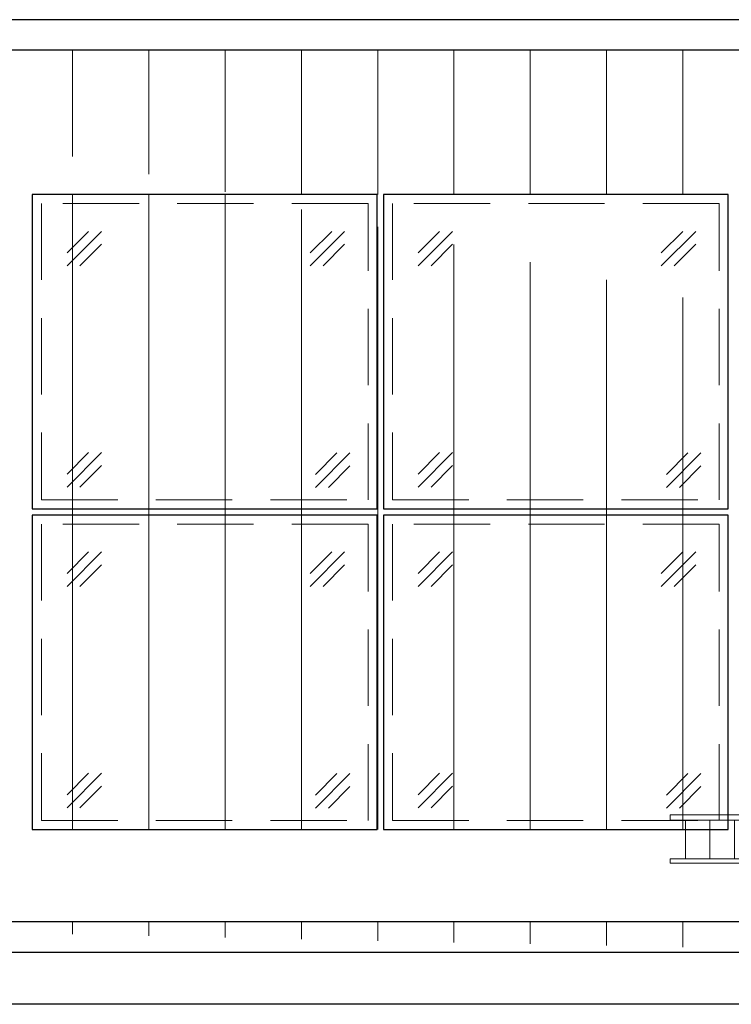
# Model space of a CAD drawing. Header units: inches. Extents: x 0 to 77643, y -44170 to 0.
# Tile 72 of 159: x 71758 to 71991, y -41459 to -41136. Entities that reach past the tile are written whole.
import ezdxf

# ---------------------------------------------------------------- set-up
doc = ezdxf.new("R2010")
doc.units = ezdxf.units.IN
doc.header["$MEASUREMENT"] = 0
doc.linetypes.add('HIDDEN', pattern=[0.375, 0.25, -0.125])
doc.layers.get('0').update_dxf_attribs({"lineweight": 0})
doc.layers.add('p--elewacja', color=46, linetype='Continuous', lineweight=25)
doc.layers.add('p--elewacja cienka', color=251, linetype='Continuous', lineweight=0)

# ---------------------------------------------------------------- blocks, each defined once
blk = doc.blocks.new('płotek-widok-1m')
at = {"linetype": 'Continuous', "ltscale": 12}
for p, q in [((17.01, 15.78), (0, 15.78)), ((100, 14.06), (0, 14.06)), ((5, 14.06), (5, 1.43)), ((13, 14.06), (13, 1.43)), ((21, 14.06), (21, 1.43)), ((29, 14.06), (29, 1.43)), ((37, 14.06), (37, 1.43)), ((45, 14.06), (45, 1.43)), ((53, 14.06), (53, 1.43)), ((61, 14.06), (61, 1.43)), ((69, 14.06), (69, 1.43)), ((77, 14.06), (77, 1.43)), ((85, 14.06), (85, 1.43)), ((93, 14.06), (93, 1.43)), ((100, 1.43), (0, 1.43)), ((24.98, 0), (0.52, 0))]:
    blk.add_line(p, q, dxfattribs=at)
for points in [[(0, 14.06), (0, 15.78), (100, 15.78), (100, 14.06)], [(100, 1.43), (100, 0), (0, 0), (0, 1.43)]]:
    blk.add_lwpolyline(points, dxfattribs=at)

msp = doc.modelspace()

# ---------------------------------------------------------------- hatches: boundary and pattern name
at = {"layer": 'p--elewacja cienka', "linetype": 'Continuous'}
h = msp.add_hatch(dxfattribs=at)
h.set_pattern_fill('ANSI31', color=256, scale=200, angle=45, style=0)
h.set_pattern_definition([(90, (0, 10), (-25, 2e-15), [])])
h.paths.add_polyline_path([(72679.87132, -41193.36431), (71761.87132, -41193.36431), (71761.87132, -41401.36431), (72679.87132, -41401.36431)])
edge = h.paths.add_edge_path()
edge.add_line((72860.87132, -41146.11909), (71580.87132, -41146.11909))
edge.add_line((71580.87132, -41458.60953), (71580.87132, -41136.11909))
edge.add_line((72860.87132, -41431.58902), (71580.87132, -41431.58902))
edge.add_line((72860.87132, -41458.60953), (72860.87132, -41136.11909))

# ---------------------------------------------------------------- linework, layer by layer
at = {"layer": 'p--elewacja', "ltscale": 35}
for p, q in [((72860.87132, -41136.11909), (71580.87132, -41136.11909)), ((72860.87132, -41146.11909), (71580.87132, -41146.11909)), ((72860.87132, -41431.58902), (71580.87132, -41431.58902)), ((72860.87132, -41441.58902), (71580.87132, -41441.58902)), ((72793.67132, -41458.60953), (71648.07132, -41458.60953))]:
    msp.add_line(p, q, dxfattribs=at)
for points in [[(71761.87132, -41296.36431), (71874.87132, -41296.36431), (71874.87132, -41193.36431), (71761.87132, -41193.36431)], [(71876.87132, -41296.36431), (71989.87132, -41296.36431), (71989.87132, -41193.36431), (71876.87132, -41193.36431)], [(71761.87132, -41401.36431), (71874.87132, -41401.36431), (71874.87132, -41298.36431), (71761.87132, -41298.36431)], [(71876.87132, -41401.36431), (71989.87132, -41401.36431), (71989.87132, -41298.36431), (71876.87132, -41298.36431)]]:
    msp.add_lwpolyline(points, close=True, dxfattribs=at)
at = {"layer": 'p--elewacja cienka', "linetype": 'HIDDEN', "ltscale": 100}
for p, q in [((71784.55571, -41205.44147), (71773.242, -41216.75518)), ((71780.31307, -41205.44147), (71773.242, -41212.51254)), ((71864.19842, -41205.44147), (71852.88472, -41216.75518)), ((71859.95578, -41205.44147), (71852.88472, -41212.51254)), ((71899.55571, -41205.44147), (71888.242, -41216.75518)), ((71895.31307, -41205.44147), (71888.242, -41212.51254)), ((71979.19842, -41205.44147), (71967.88472, -41216.75518)), ((71974.95578, -41205.44147), (71967.88472, -41212.51254)), ((71784.55571, -41209.68411), (71777.48464, -41216.75518)), ((71864.19842, -41209.68411), (71857.12736, -41216.75518)), ((71899.55571, -41209.68411), (71892.48464, -41216.75518)), ((71979.19842, -41209.68411), (71972.12736, -41216.75518)), ((71784.55571, -41277.90177), (71773.242, -41289.21548)), ((71780.31307, -41277.90177), (71773.242, -41284.97284)), ((71865.92146, -41278.03466), (71854.60775, -41289.34837)), ((71861.67881, -41278.03466), (71854.60775, -41285.10573)), ((71899.55571, -41277.90177), (71888.242, -41289.21548)), ((71895.31307, -41277.90177), (71888.242, -41284.97284)), ((71980.92146, -41278.03466), (71969.60775, -41289.34837)), ((71976.67881, -41278.03466), (71969.60775, -41285.10573)), ((71784.55571, -41282.14441), (71777.48464, -41289.21548)), ((71865.92146, -41282.2773), (71858.85039, -41289.34837)), ((71899.55571, -41282.14441), (71892.48464, -41289.21548)), ((71980.92146, -41282.2773), (71973.85039, -41289.34837)), ((71784.55571, -41310.44147), (71773.242, -41321.75518)), ((71780.31307, -41310.44147), (71773.242, -41317.51254)), ((71864.19842, -41310.44147), (71852.88472, -41321.75518)), ((71859.95578, -41310.44147), (71852.88472, -41317.51254)), ((71899.55571, -41310.44147), (71888.242, -41321.75518)), ((71895.31307, -41310.44147), (71888.242, -41317.51254)), ((71979.19842, -41310.44147), (71967.88472, -41321.75518)), ((71974.95578, -41310.44147), (71967.88472, -41317.51254)), ((71784.55571, -41314.68411), (71777.48464, -41321.75518)), ((71864.19842, -41314.68411), (71857.12736, -41321.75518)), ((71899.55571, -41314.68411), (71892.48464, -41321.75518)), ((71979.19842, -41314.68411), (71972.12736, -41321.75518)), ((71784.55571, -41382.90177), (71773.242, -41394.21548)), ((71780.31307, -41382.90177), (71773.242, -41389.97284)), ((71865.92146, -41383.03466), (71854.60775, -41394.34837)), ((71861.67881, -41383.03466), (71854.60775, -41390.10573)), ((71899.55571, -41382.90177), (71888.242, -41394.21548)), ((71895.31307, -41382.90177), (71888.242, -41389.97284)), ((71980.92146, -41383.03466), (71969.60775, -41394.34837)), ((71976.67881, -41383.03466), (71969.60775, -41390.10573)), ((71784.55571, -41387.14441), (71777.48464, -41394.21548)), ((71865.92146, -41387.2773), (71858.85039, -41394.34837)), ((71899.55571, -41387.14441), (71892.48464, -41394.21548)), ((71980.92146, -41387.2773), (71973.85039, -41394.34837))]:
    msp.add_line(p, q, dxfattribs=at)
for points in [[(71764.87132, -41293.36431), (71871.87132, -41293.36431), (71871.87132, -41196.36431), (71764.87132, -41196.36431)], [(71879.87132, -41293.36431), (71986.87132, -41293.36431), (71986.87132, -41196.36431), (71879.87132, -41196.36431)], [(71764.87132, -41398.36431), (71871.87132, -41398.36431), (71871.87132, -41301.36431), (71764.87132, -41301.36431)], [(71879.87132, -41398.36431), (71986.87132, -41398.36431), (71986.87132, -41301.36431), (71879.87132, -41301.36431)]]:
    msp.add_lwpolyline(points, close=True, dxfattribs=at)

# ---------------------------------------------------------------- block references
at = {"layer": 'p--elewacja cienka', "linetype": 'Continuous'}
msp.add_blockref('płotek-widok-1m', (71970.87132, -41412.36902), dxfattribs=at)

doc.saveas('drawing.dxf')
